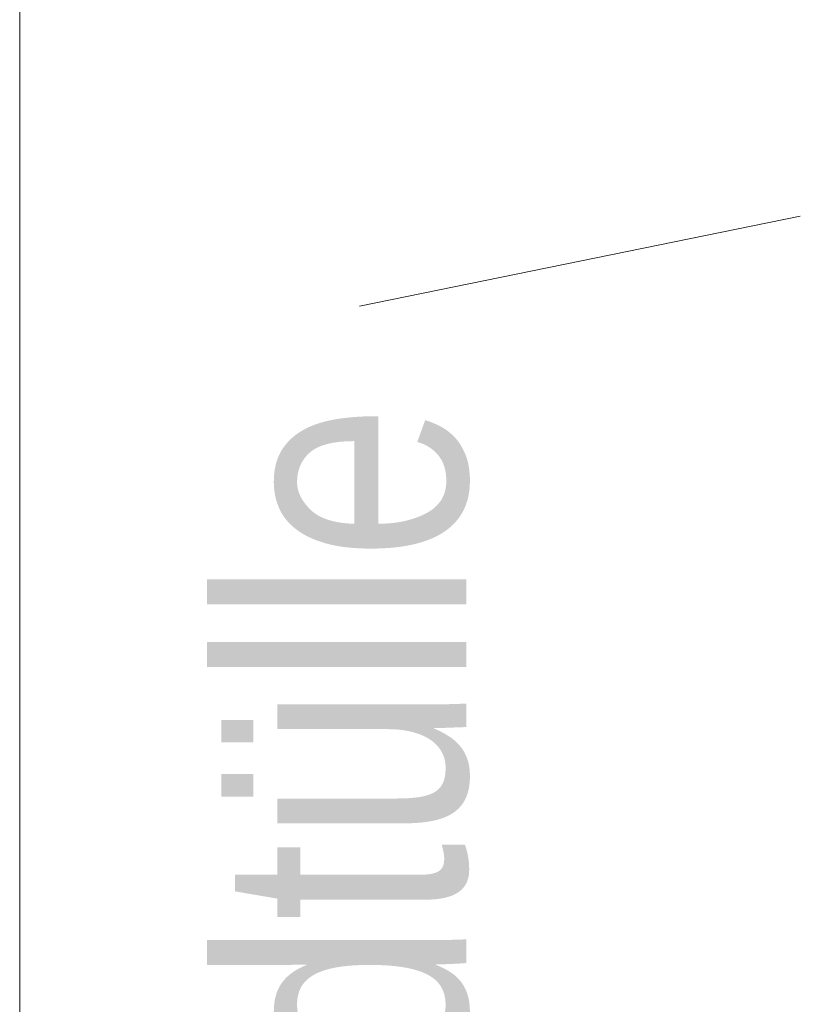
# Model space of a CAD drawing. Extents: x -620 to 3480, y 62 to 1107.
# Tile 243 of 244: x 179.65 to 182.82, y 939.68 to 943.68. Entities that reach past the tile are written whole.
import ezdxf
from ezdxf.lldxf.tags import DXFTag

# ---------------------------------------------------------------- set-up
doc = ezdxf.new("R2010")
doc.units = 0
doc.layers.get('0').update_dxf_attribs({"lineweight": 35})
doc.layers.add('E_Detail_Beschriftung', color=7, linetype='Continuous', lineweight=13, true_color=0x009900)
doc.layers.add('E_Detail_Linie_Text_Bem', color=7, linetype='Continuous', lineweight=13)
doc.styles.get("Standard").update_dxf_attribs({"font": 'ARIALN.TTF'})
tags = doc.linetypes.add('fein_strichliert-A06G9GVL8I', pattern=[4, 1, -2, 1]).pattern_tags.tags
tags[8:9] = [DXFTag(74, 4), DXFTag(75, 0), DXFTag(340, '0'), DXFTag(46, 0.0), DXFTag(50, 0.0), DXFTag(44, 0.0), DXFTag(45, 0.0)]
tags[6:7] = [DXFTag(74, 4), DXFTag(75, 0), DXFTag(340, '0'), DXFTag(46, 0.0), DXFTag(50, 0.0), DXFTag(44, 0.0), DXFTag(45, 0.0)]
tags[4:5] = [DXFTag(74, 4), DXFTag(75, 0), DXFTag(340, '0'), DXFTag(46, 0.0), DXFTag(50, 0.0), DXFTag(44, 0.0), DXFTag(45, 0.0)]

# ---------------------------------------------------------------- blocks, each defined once
blk = doc.blocks.new('Referenz-A06G9GVT8I')
at = {"layer": 'E_Detail_Linie_Text_Bem', "linetype": 'fein_strichliert-A06G9GVL8I', "ltscale": 0.65}
blk.add_line((179.6514, 903.0242), (179.6514, 955.9035), dxfattribs=at)
at = {"layer": 'E_Detail_Linie_Text_Bem', "color": 0, "linetype": 'Continuous', "ltscale": 0.13}
blk.add_line((181.0313, 942.5199), (182.8212, 942.8857), dxfattribs=at)
at = {"layer": 'E_Detail_Beschriftung', "linetype": 'Continuous', "ltscale": 0.13, "insert": (180.4654, 936.4559), "char_height": 1, "attachment_point": 1, "rotation": 90}
blk.add_mtext('{\\fArial Narrow;4x Endtülle}', dxfattribs=at)

msp = doc.modelspace()

# ---------------------------------------------------------------- block references
at = {"color": 8, "lineweight": 25, "ltscale": 0.25, "true_color": 0x808080}
msp.add_blockref('Referenz-A06G9GVT8I', (0, 0), dxfattribs=at)

doc.saveas('drawing.dxf')
